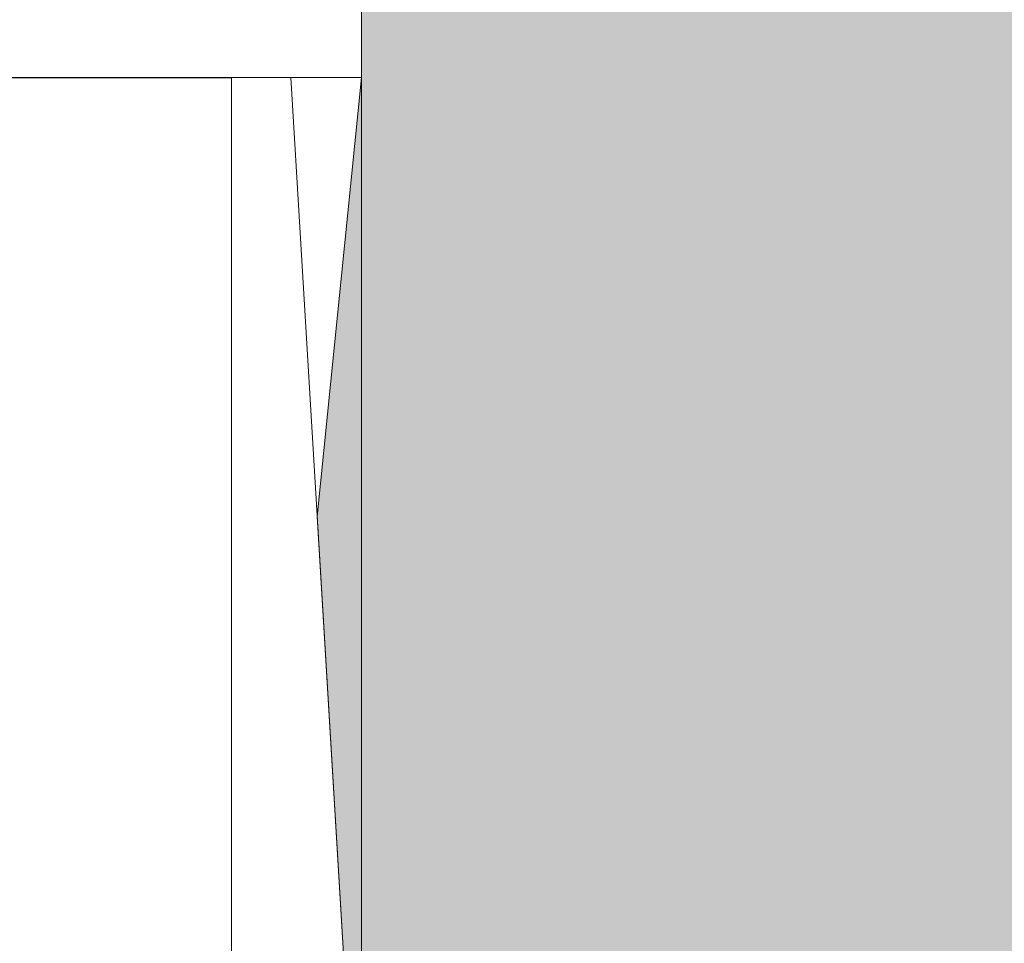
# Model space of a CAD drawing. Header units: millimetres. Extents: x 119219 to 750800, y -8933 to 168688.
# Tile 106 of 115: x 526321 to 527836, y 6528 to 7949. Entities that reach past the tile are written whole.
import ezdxf

# ---------------------------------------------------------------- set-up
doc = ezdxf.new("R2010")
doc.units = ezdxf.units.MM
doc.header["$MEASUREMENT"] = 0
doc.header["$XCLIPFRAME"] = 0
doc.layers.add('0_Ном._пера__1', color=7, linetype='Continuous', lineweight=0)
doc.layers.add('0_Ном._пера__19', color=255, linetype='Continuous', lineweight=0)
picture_1 = doc.add_image_def('image3.png', size_in_pixel=(734, 827))
picture_2 = doc.add_image_def('image6.png', size_in_pixel=(725, 814))

msp = doc.modelspace()

# ---------------------------------------------------------------- hatches: boundary and pattern name
at = {"layer": '0_Ном._пера__19', "linetype": 'Continuous', "lineweight": 0}
msp.add_hatch(color=255, dxfattribs=at).paths.add_polyline_path([(529350.442, 69710.038), (526846.474, 69710.038), (526846.474, 66660), (526846.474, 64860), (526785.972, 64260.09), (526846.449, 63060), (526846.449, 61860), (526781.891, 61184.999), (526846.474, 60060), (526846.001, 58860), (526778.415, 58184.996), (526846.448, 57060), (526846.448, 55860), (526792.026, 54959.988), (526846.463, 54060), (526846.463, 52860), (526784.198, 52242.361), (526846.462, 51060), (526846.462, 49860), (526778.414, 49184.986), (526846.462, 48060), (526846.462, 46860), (526778.415, 46184.996), (526846.449, 45060), (526846.449, 43860), (526778.423, 43185.069), (526846.475, 42060), (526846.475, 40860), (526778.41, 40185.079), (526846.449, 39060), (526846.449, 37860), (526778.403, 37185), (526846.451, 36060), (526846.451, 34860), (526778.402, 34184.996), (526846.449, 33060), (526846.449, 31860), (526778.403, 31185.008), (526846.451, 30060), (526846.451, 28860), (526778.401, 28184.996), (526846.449, 27060), (526846.449, 25860), (526778.403, 25185), (526846.451, 24060), (526846.451, 22860.301), (526778.401, 22185.009), (526846.45, 21060.13), (526846.449, 19860.301), (526778.436, 19184.45), (526846.432, 18060.301), (526846.432, 16860), (526778.399, 16185.154), (526846.449, 15060), (526846.449, 13860), (526778.403, 13185), (526846.451, 12060), (526846.451, 10860), (526783.479, 10184.996), (526846.474, 9060), (526846.474, 7860), (526778.402, 7184.99), (526845.989, 6060), (529350.442, 6014.085)])

# ---------------------------------------------------------------- linework, layer by layer
at = {"layer": '0_Ном._пера__1', "color": 7, "linetype": 'Continuous', "lineweight": 0}
for points in [[(526846.451, 22860.303), (526778.401, 22185.011), (526846.45, 21060.132), (526846.449, 19860.303), (526778.436, 19184.452), (526846.432, 18060.303), (526846.432, 16860.002), (526778.399, 16185.156), (526846.449, 15060.002), (526846.449, 13860.002), (526778.403, 13185.001), (526846.451, 12060.002), (526846.451, 10860.002), (526783.479, 10184.998), (526846.474, 9060.002), (526846.474, 7860.002), (526778.402, 7184.992), (526845.989, 6060.002)], [(526845.989, 369.816), (526845.989, 6060.002), (526737.848, 7860)]]:
    msp.add_lwpolyline(points, dxfattribs=at)
for points in [[(524966.014, 9060), (526846.449, 9060), (526846.449, 7860), (524966.014, 7860)], [(526246.315, 7859.696), (526646.315, 7859.696), (526646.315, 6059.696), (526246.315, 6059.696)]]:
    msp.add_lwpolyline(points, close=True, dxfattribs=at)

# ---------------------------------------------------------------- pictures from other files: only their frames are drawn
at = {"linetype": 'Continuous', "lineweight": 0}
image = msp.add_image(picture_1, insert=(526846.474, 9060), size_in_units=(1880.46, 1200), rotation=180, dxfattribs=at)
image.set_boundary_path([(-0.5, -0.5), (733.5, 826.5)])
image = msp.add_image(picture_2, insert=(526646.315, 7860), size_in_units=(400, 1800), rotation=180, dxfattribs=at)
image.set_boundary_path([(-0.5, -0.5), (724.5, 813.5)])
image = msp.add_image(picture_2, insert=(526846.449, 7860), size_in_units=(200.134, 1800), rotation=180, dxfattribs=at)
image.set_boundary_path([(-0.5, -0.5), (724.5, 813.5)])

doc.saveas('drawing.dxf')
